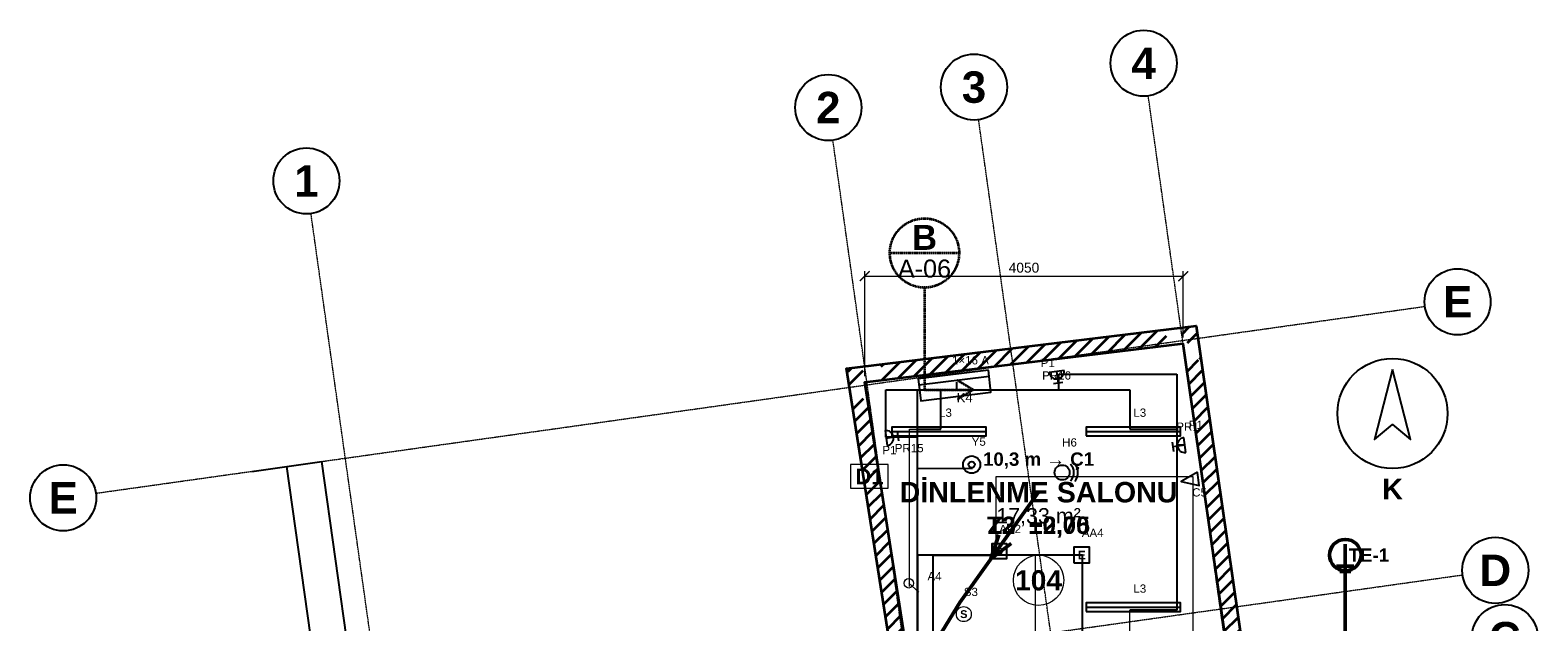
# Model space of a CAD drawing. Header units: millimetres. Extents: x -4770 to 15512, y -5017 to 16972.
# Tile 4 of 4: x -4770 to 14398, y 9452 to 16972. Entities that reach past the tile are written whole.
import ezdxf
from ezdxf.enums import TextEntityAlignment as Align

# ---------------------------------------------------------------- set-up
doc = ezdxf.new("R2010")
doc.units = ezdxf.units.MM
doc.linetypes.add('DASHDOT', pattern=[3.556, 2.54, -0.508, 0, -0.508])
doc.linetypes.add('DASHED', pattern=[1.524, 1.27, -0.254])
for name, color, linetype, lineweight in [('A-DUVAR-MEVCUT', 8, 'Continuous', 35), ('A-KESIT-HAT', 1, 'DASHDOT', 35), ('A-MAHAL', 250, 'Continuous', 18), ('A-TAVAN-SINIR', 150, 'Continuous', 25), ('A-TAVAN-YAZI', 150, 'Continuous', 13), ('A-YANGIN-KACIS', 3, 'Continuous', 50), ('A-YAZI', 7, 'Continuous', 13), ('A-ZEMIN-SINIR', 30, 'Continuous', 25), ('A-ZEMIN-YAZI', 30, 'Continuous', 13), ('E-AYD-ACIL', 3, 'Continuous', 25), ('E-AYD-ANAHTAR', 2, 'Continuous', 18), ('E-AYD-ARMATUR', 2, 'Continuous', 25), ('E-AYD-LINYE', 2, 'Continuous', 25), ('E-AYD-SORTI', 2, 'DASHED', 18), ('E-KUVVET-CIHAZ', 5, 'Continuous', 25), ('E-KUVVET-LINYE', 5, 'Continuous', 25), ('E-KUVVET-PRIZ', 5, 'Continuous', 25), ('E-TOPRAK-ELEKTROT', 3, 'Continuous', 50), ('E-TOPRAK-SERIT', 3, 'Continuous', 50), ('E-TOPRAK-YAZI', 3, 'Continuous', 13), ('E-ZAYIF-KAMERA', 6, 'Continuous', 25), ('E-ZAYIF-LINYE', 6, 'DASHED', 13), ('E-ZAYIF-SES', 6, 'Continuous', 25), ('E-ZAYIF-TAVA', 6, 'Continuous', 18), ('E-ZAYIF-VERI', 6, 'Continuous', 25), ('E-ZAYIF-YANGIN', 1, 'Continuous', 25), ('G-AKS-BALON', 8, 'Continuous', 25), ('G-AKS-HAT', 8, 'DASHDOT', 18), ('G-KUZEY', 7, 'Continuous', 25), ('G-OLCU', 7, 'Continuous', 13), ('G-OLCU-ZINCIR', 7, 'Continuous', 13)]:
    doc.layers.add(name, color=color, linetype=linetype, lineweight=lineweight)
doc.styles.add('GYM', font='arial.ttf')
doc.styles.add('GYM-B', font='arialbd.ttf')
doc.styles.add('OpenSansCondensed-Light', font='OpenSansCondensed-Light.ttf')
doc.dimstyles.new('EZDXF', dxfattribs={"dimtxt": 0.25, "dimasz": 0.175, "dimexe": 0.375, "dimexo": 0.125, "dimgap": 0.1, "dimtad": 1, "dimlfac": 100, "dimzin": 12, "dimdsep": 46, "dimtxsty": 'OpenSansCondensed-Light', "dimblk": 'ARCHTICK', "dimcen": 2.5, "dimazin": 3, "dimtfac": 0.5, "dimtmove": 2, "dimatfit": 3})
doc.dimstyles.new('GYM-50', dxfattribs={"dimscale": 50, "dimtxt": 2.5, "dimasz": 2.5, "dimexe": 1.25, "dimexo": 1.5, "dimgap": 0.9, "dimtad": 1, "dimdec": 0, "dimtxsty": 'GYM', "dimblk": 'ARCHTICK', "dimcen": 2.5, "dimclrd": 7, "dimclre": 7, "dimclrt": 7, "dimazin": 3, "dimtfac": 1, "dimtmove": 0, "dimatfit": 3, "dimlwd": 18, "dimlwe": 13})

# ---------------------------------------------------------------- blocks, each defined once
blk = doc.blocks.new('G_KUZEY')
blk.add_lwpolyline([(0, 560), (-230, -330), (0, -140), (230, -330)], close=True)
blk.add_circle((0, 0), 700)
at = {"style": 'GYM-B'}
blk.add_text('K', height=260, dxfattribs=at).set_placement((0, -960), align=Align.MIDDLE_CENTER)
blk = doc.blocks.new('_ARCHTICK')
at = {"color": 0, "linetype": 'BYBLOCK', "const_width": 0.15}
blk.add_lwpolyline([(-0.5, -0.5), (0.5, 0.5)], dxfattribs=at)
blk = doc.blocks.new('E_ARMATUR_LINEER')
blk.add_line((-600, 0), (600, 0))
blk.add_lwpolyline([(-600, -55), (600, -55), (600, 55), (-600, 55)], close=True)
at = {"style": 'GYM'}
blk.add_attdef('LINYE', (0, 185), '', height=105, dxfattribs=at)
blk = doc.blocks.new('E_ACIL')
blk.add_lwpolyline([(-100, -100), (100, -100), (100, 100), (-100, 100)], close=True)
at = {"style": 'GYM-B'}
blk.add_text('E', height=110, dxfattribs=at).set_placement((0, 0), align=Align.MIDDLE_CENTER)
at = {"style": 'GYM'}
blk.add_attdef('KOD', (0, 230), '', height=105, dxfattribs=at)
blk = doc.blocks.new('E_ANAHTAR')
blk.add_line((0, 0), (130, 110))
blk.add_circle((0, 0), 60)
at = {"style": 'GYM'}
blk.add_attdef('KOD', (0, 240), '', height=105, dxfattribs=at)
blk = doc.blocks.new('E_SENSOR')
blk.add_circle((0, 0), 95)
at = {"style": 'GYM-B'}
blk.add_text('S', height=100, dxfattribs=at).set_placement((0, 0), align=Align.MIDDLE_CENTER)
at = {"style": 'GYM'}
blk.add_attdef('KOD', (0, 230), '', height=105, dxfattribs=at)
blk = doc.blocks.new('E_PRIZ')
for p, q in [((-95, 0), (95, 0)), ((-60, 150), (60, 150)), ((0, 0), (0, 150))]:
    blk.add_line(p, q)
blk.add_arc((0, 0), 95, 0, 180)
at = {"style": 'GYM'}
for tag, p in [('KOD', (195, 80)), ('LINYE', (195, -80))]:
    blk.add_attdef(tag, p, '', height=105, dxfattribs=at)
blk = doc.blocks.new('M_KLIMA_IC')
blk.add_line((-450, -60), (450, -60))
blk.add_lwpolyline([(-450, -140), (450, -140), (450, 140), (-450, 140)], close=True)
at = {"style": 'GYM'}
for tag, p, height in [('KOD', (0, 215), 120), ('KAPASITE', (0, -270), 105)]:
    blk.add_attdef(tag, p, '', height=height, dxfattribs=at)
blk = doc.blocks.new('E_KAMERA')
blk.add_lwpolyline([(-110, -85), (110, 0), (-110, 85)], close=True)
at = {"style": 'GYM'}
blk.add_attdef('KOD', (0, 210), '', height=105, dxfattribs=at)
blk = doc.blocks.new('E_HOPARLOR')
blk.add_circle((0, 0), 95)
for radius, start, end in [(150, -45, 45), (200, -35, 35)]:
    blk.add_arc((0, 0), radius, start, end)
at = {"style": 'GYM'}
blk.add_attdef('KOD', (0, 330), '', height=105, dxfattribs=at)
blk = doc.blocks.new('E_VERI')
blk.add_lwpolyline([(-95, -95), (95, -95), (95, 95), (-95, 95)], close=True)
at = {"style": 'GYM-B'}
blk.add_text('D', height=105, dxfattribs=at).set_placement((0, 0), align=Align.MIDDLE_CENTER)
at = {"style": 'GYM'}
blk.add_attdef('KOD', (0, 230), '', height=105, dxfattribs=at)
blk = doc.blocks.new('E_DEDEKTOR')
for radius in [110, 40]:
    blk.add_circle((0, 0), radius)
at = {"style": 'GYM'}
blk.add_attdef('KOD', (0, 240), '', height=105, dxfattribs=at)

msp = doc.modelspace()

# ---------------------------------------------------------------- hatches: boundary and pattern name
at = {"layer": 'A-DUVAR-MEVCUT'}
h = msp.add_hatch(dxfattribs=at)
h.set_pattern_fill('ANSI31', scale=40)
h.paths.add_polyline_path([(11012, 4959), (11563, 1104), (11760.98784, 1132.29865), (11209.98784, 4987.29865)])
h.paths.add_polyline_path([(11353, 1092.99729), (11563, 1104), (11532.98444, 1314), (11735.01704, 1314), (11773, 1048.25716), (11773, 914.72839), (11377.37373, 894), (11353, 894)])
h.paths.add_polyline_path([(11563, 1104), (10456, 1046), (10466.46442, 846.27395), (11573.46442, 904.27395)])
h.paths.add_polyline_path([(10432.29032, 1256), (10456, 1046), (10666, 1057.00271), (10666, 856.72839), (10278.39157, 836.42009), (10275.47486, 862.25383), (10246, 838.72565), (10246, 1256)])
h.paths.add_polyline_path([(10456, 1046), (10400, 1542), (10201.26266, 1519.56191), (10257.26266, 1023.56191)])
h.paths.add_polyline_path([(10190, 1332), (10190, 1534.60563), (10400, 1542), (10423.70968, 1332)])
h.paths.add_polyline_path([(10400, 1542), (10116, 1532), (10123.03789, 1332.12387), (10407.03789, 1342.12387)])
h.paths.add_polyline_path([(10326, 1322), (10129.89105, 1322), (10116, 1532), (10326, 1539.39437)])
h.paths.add_polyline_path([(10116, 1532), (10150, 1018), (10349.56388, 1031.20072), (10315.56388, 1545.20072)])
h.paths.add_polyline_path([(9940, 850.36842), (10150, 1018), (10136.10895, 1228), (10360, 1228), (10360, 840.69587), (10278.39157, 836.42009), (10275.47486, 862.25383), (10207.50852, 808), (9940, 808)])
h.paths.add_polyline_path([(10150, 1018), (9527.47436, 521.07164), (9652.24609, 364.7642), (10274.77173, 861.69256)])
h.paths.add_polyline_path([(9317.47436, 322.81752), (9531, 498), (9527.47436, 521.07164), (9737.47436, 688.70322), (9737.47436, 408.70048), (9618.47696, 311.07164), (9317.47436, 311.07164)])
h.paths.add_polyline_path([(9527.47436, 521.07164), (9531, 498), (9728.70495, 528.21182), (9725.17931, 551.28346)])
h.paths.add_polyline_path([(9321, 325.71005), (9531, 498), (9527.47436, 521.07164), (9741, 691.51754), (9741, 411.59301), (9590.35551, 288), (9321, 288)])
h.paths.add_polyline_path([(9531, 498), (8924, 0), (9050.85552, -154.62108), (9657.85552, 343.37892)])
h.paths.add_polyline_path([(9134, -86.40699), (8995.54426, -200), (8714, -200), (8714, 0), (8924, 0), (9134, 172.28995)])
h.paths.add_polyline_path([(8924, 0), (3241, 0), (3241, -200), (8924, -200)])
h.paths.add_polyline_path([(3067.59807, 210), (3241, 0), (3451, 0), (3451, -200), (3146.77475, -200), (3031, -59.78993), (3031, 210)])
h.paths.add_polyline_path([(3241, 0), (1957, 1555), (1802.78013, 1427.65703), (3086.78013, -127.34297)])
h.paths.add_polyline_path([(1858.5625, 1345), (1957, 1555), (2130.40193, 1345)])
h.paths.add_polyline_path([(1957, 1555), (1732, 1075), (1913.09179, 990.11322), (2138.09179, 1470.11322)])
h.paths.add_polyline_path([(1522, 904.11387), (1522, 1106.32697), (1732, 1075), (1830.4375, 1285), (1942, 1285), (1942, 1051.78408), (1854.44496, 865), (1784.19936, 865)])
h.paths.add_polyline_path([(1732, 1075), (579, 1247), (549.49132, 1049.18888), (1702.49132, 877.18888)])
h.paths.add_polyline_path([(557.26033, 1457), (579, 1247), (789, 1215.67303), (789, 1037), (631.19936, 1037), (396.03926, 1072.08026), (369, 1333.27294), (369, 1457)])
h.paths.add_polyline_path([(579, 1247), (0, 6840), (-198.93685, 6819.40561), (380.06315, 1226.40561)])
h.paths.add_polyline_path([(210, 6856.82218), (0, 6840), (21.73967, 6630), (-179.32916, 6630), (-210, 6926.27294), (-210, 7023.81848), (116.83741, 7050), (210, 7050)])
h.paths.add_polyline_path([(0, 6840), (1136, 6931), (1120.03003, 7130.36138), (-15.96997, 7039.36138)])
h.paths.add_polyline_path([(1094.75781, 7141), (1136, 6931), (926, 6914.17782), (926, 7141)])
h.paths.add_polyline_path([(1136, 6931), (853, 8372), (656.74886, 8333.45796), (939.74886, 6892.45796)])
h.paths.add_polyline_path([(1063, 8394.4824), (853, 8372), (894.24219, 8162), (690.42172, 8162), (643, 8403.46539), (643, 8550.6605), (935.73101, 8582), (1063, 8582)])
h.paths.add_polyline_path([(853, 8372), (6392, 8965), (6370.70986, 9163.8636), (831.70986, 8570.8636)])
h.paths.add_polyline_path([(6359.19864, 9175), (6392, 8965), (6182, 8942.5176), (6182, 9175)])
h.paths.add_polyline_path([(6392, 8965), (5840, 12499), (5642.39599, 12468.13486), (6194.39599, 8934.13486)])
h.paths.add_polyline_path([(6050, 12524.49073), (5840, 12499), (5872.80136, 12289), (5670.37631, 12289), (5630, 12547.49617), (5630, 12674.9773), (5910.28884, 12709), (6050, 12709)])
h.paths.add_polyline_path([(5840, 12499), (9885, 12990), (9860.90001, 13188.54267), (5815.90001, 12697.54267)])
h.paths.add_polyline_path([(9915.16355, 12780), (9885, 12990), (9675, 12964.50927), (9675, 13165.9773), (9955.28884, 13200), (10056.88905, 13200), (10095, 12934.6698), (10095, 12780)])
h.paths.add_polyline_path([(9885, 12990), (10491, 8771), (10688.96826, 8799.43536), (10082.96826, 13018.43536)])
h.paths.add_polyline_path([(10500.33896, 8561), (10473, 8753), (10281, 8725.32836), (10281, 8741.19293), (10491, 8771), (10460.83645, 8981), (10662.88905, 8981), (10701, 8715.6698), (10701, 8598.80247), (10697.05334, 8598.24229), (10701, 8570.52514), (10701, 8561)])
h.paths.add_polyline_path([(10491, 8771), (8314, 8462), (8342.10598, 8263.98471), (10519.10598, 8572.98471)])
h.paths.add_polyline_path([(8524, 8472.10401), (8329, 8444), (8356.21177, 8252), (8346.09066, 8252), (8314, 8462), (8524, 8491.80707)])
h.paths.add_polyline_path([(8314, 8462), (8485.61987, 7338.92633), (8683.32482, 7369.13815), (8511.70495, 8492.21182)])
h.paths.add_polyline_path([(8455.85699, 7548.92633), (8485.61987, 7338.92633), (8453.52921, 7548.92633)])
h.paths.add_polyline_path([(8485.61987, 7338.92633), (8329, 8444), (8130.97892, 8415.93487), (8287.59879, 7310.8612)])
h.paths.add_polyline_path([(8539, 8474.26586), (8329, 8444), (8358.76288, 8234), (8348.84129, 8234), (8314, 8462), (8539, 8493.93615)])
h.paths.add_polyline_path([(8329, 8444), (10473, 8753), (10444.47015, 8950.95466), (8300.47015, 8641.95466)])
h.paths.add_polyline_path([(10502.90199, 8543), (10473, 8753), (10263, 8722.73414), (10263, 8738.63803), (10491, 8771), (10463.4219, 8963), (10665.4745, 8963), (10683, 8840.98663), (10683, 8543)])
h.paths.add_polyline_path([(10473, 8753), (10996, 5080), (11194.00282, 5108.1937), (10671.00282, 8781.1937)])
h.paths.add_polyline_path([(11024.72088, 4870), (11012, 4959), (10786, 4926.84981), (10786, 5050.16768), (10996, 5080), (10966.09801, 5290), (11168.11534, 5290), (11206, 5023.93814), (11206, 4870)])
h.paths.add_polyline_path([(10996, 5080), (8876.81642, 4778.95156), (8904.94574, 4580.93959), (11024.12932, 4881.98803)])
h.paths.add_polyline_path([(9086.81642, 4685.12827), (8895.31677, 4657.88601), (8876.81642, 4778.95156), (9086.81642, 4808.78389)])
h.paths.add_polyline_path([(8876.81642, 4778.95156), (8895.31677, 4657.88601), (9093.02171, 4688.09783), (9074.52136, 4809.16338)])
h.paths.add_polyline_path([(9105.31677, 4687.76008), (8895.31677, 4657.88601), (8876.81642, 4778.95156), (9105.31677, 4811.41202)])
h.paths.add_polyline_path([(8895.31677, 4657.88601), (11012, 4959), (10983.8321, 5157.00649), (8867.14886, 4855.8925)])
h.paths.add_polyline_path([(11042.01556, 4749), (11012, 4959), (10802, 4929.12593), (10802, 5052.44061), (10996, 5080), (10983.32725, 5169), (11185.34458, 5169), (11222, 4911.57103), (11222, 4910.09728), (11221.04179, 4909.96115), (11222, 4903.25716), (11222, 4749)])

# ---------------------------------------------------------------- linework, layer by layer
msp.add_lwpolyline([(11221.04179, 4909.96115), (11791.94357, 915.72091), (10278.39157, 836.42009), (10275.47486, 862.25383), (9742.65371, 436.93168), (9745.91018, 415.62146), (8995.54426, -200), (3146.77475, -200), (2003.97522, 1183.99787), (1849.85398, 855.2059), (396.03926, 1072.08026), (-220.01508, 7023.01622), (896.54259, 7112.45878), (614.68743, 8547.62938), (6162.00312, 9141.51965), (5610.45834, 12672.60525), (10055.14799, 13212.12135), (10717.45096, 8601.13749), (10697.05334, 8598.24229), (11222.20569, 4910.1265)], close=True, dxfattribs=at)
msp.add_lwpolyline([(6392, 8965), (5840, 12499), (9885, 12990), (10491, 8771)], dxfattribs=at)
at = {"layer": 'A-KESIT-HAT'}
for p, q in [((6160, 14140), (7040, 14140)), ((6600, 13700), (6600, 12400)), ((7220, 12400), (7020, 12520)), ((6600, 12400), (7220, 12400)), ((7220, 12400), (7020, 12280))]:
    msp.add_line(p, q, dxfattribs=at)
msp.add_circle((6600, 14140), 440, dxfattribs=at)
at = {"layer": 'A-MAHAL'}
msp.add_lwpolyline([(5660, 11150), (6140, 11150), (6140, 11450), (5660, 11450)], close=True, dxfattribs=at)
msp.add_circle((8050, 9980), 320, dxfattribs=at)
at = {"layer": 'A-TAVAN-SINIR'}
msp.add_lwpolyline([(5550, 8520), (5550, 8874.85629), (6392, 8965), (5840, 12499), (9885, 12990), (10491, 8771), (8722.62783, 8520)], close=True, dxfattribs=at)
at = {"layer": 'A-YANGIN-KACIS'}
for q in [(7546.58535, 10559.96356), (7702.42433, 10448.65)]:
    msp.add_line((7445.37713, 10253.52798), q, dxfattribs=at)
msp.add_lwpolyline([(8050, 11100), (7050, 9700), (6550, 8880), (5000, 8100), (2600, 6500), (450, 4350)], dxfattribs=at)
at = {"layer": 'A-ZEMIN-SINIR'}
msp.add_lwpolyline([(5550, 8520), (5550, 8874.85629), (6392, 8965), (5840, 12499), (9885, 12990), (10491, 8771), (8722.62783, 8520)], close=True, dxfattribs=at)
at = {"layer": 'E-AYD-LINYE'}
for p, q in [((6810, 11900), (6810, 12400)), ((6810, 12400), (9210, 12400)), ((9210, 12400), (9210, 11900)), ((6510, 8400), (6510, 11900)), ((6510, 11900), (6810, 11900)), ((9210, 11900), (9810, 11900)), ((9810, 11900), (9810, 9600)), ((8610, 10300), (6510, 10300)), ((6510, 10300), (6510, 8500)), ((8610, 9000), (8610, 10300)), ((9810, 9600), (9210, 9600))]:
    msp.add_line(p, q, dxfattribs=at)
at = {"layer": 'E-AYD-SORTI'}
for p, q in [((6410, 9900), (6410, 11900)), ((6410, 11900), (6810, 11900)), ((9210, 9000), (9210, 9600))]:
    msp.add_line(p, q, dxfattribs=at)
at = {"layer": 'E-KUVVET-LINYE'}
for p, q in [((7010, 12400), (7010, 12500)), ((8310, 12400), (8310, 12600)), ((8310, 12600), (9810, 12600)), ((9810, 12600), (9810, 11700)), ((6110, 11800), (6110, 12400)), ((6110, 12400), (8310, 12400)), ((6510, 8400), (6510, 12400)), ((6510, 12400), (7010, 12400)), ((6510, 11800), (6110, 11800)), ((6510, 9100), (6510, 11800)), ((9810, 11700), (9910, 11700)), ((6710, 8600), (6710, 10300)), ((6710, 10300), (7510, 10300))]:
    msp.add_line(p, q, dxfattribs=at)
at = {"layer": 'E-TOPRAK-ELEKTROT'}
for p, q in [((11950, 10160), (11950, 10440)), ((11840, 10160), (12060, 10160)), ((11880, 10090), (12020, 10090))]:
    msp.add_line(p, q, dxfattribs=at)
msp.add_circle((11950, 10300), 200, dxfattribs=at)
at = {"layer": 'E-TOPRAK-SERIT'}
msp.add_lwpolyline([(11950, 10300), (11950, 7300), (11950, 4300), (11950, 1300)], dxfattribs=at)
at = {"layer": 'E-ZAYIF-LINYE'}
for p, q in [((6510, 8800), (6510, 11400)), ((6510, 11400), (7210, 11400)), ((7210, 11400), (6510, 11400)), ((6510, 11400), (6510, 8500))]:
    msp.add_line(p, q, dxfattribs=at)
at = {"layer": 'E-ZAYIF-TAVA'}
for p, q in [((7510, 10300), (7510, 11300)), ((7510, 11300), (8310, 11300)), ((8310, 11300), (10010, 11300)), ((10010, 11300), (10010, 8900)), ((8010, 10300), (7510, 10300)), ((8010, 7200), (8010, 10300))]:
    msp.add_line(p, q, dxfattribs=at)
at = {"layer": 'G-AKS-BALON'}
for centre in [(9386.42289, 16552.01029), (7229.60505, 16248.88931), (5377.23919, 15988.55627), (-1258.20667, 15056.00517), (13378.20927, 13519.68238), (-4350.23863, 11028.11152), (13857.833, 10106.98224), (13978.16993, 9250.74044)]:
    msp.add_circle(centre, 420, dxfattribs=at)
at = {"layer": 'G-AKS-HAT'}
for p, q in [((12090.07894, -2685.5021), (9444.87559, 16136.0977)), ((9933.2611, -2988.62308), (7288.05775, 15832.97672)), ((8080.89524, -3248.95612), (5435.6919, 15572.64368)), ((1445.44938, -4181.50722), (-1199.75397, 14640.09258)), ((-3934.32604, 11086.56422), (12962.29668, 13461.22968)), ((-3454.70232, 7673.86408), (13441.92041, 10048.52954))]:
    msp.add_line(p, q, dxfattribs=at)

# ---------------------------------------------------------------- block references
at = {"layer": 'E-AYD-ACIL'}
msp.add_blockref('E_ACIL', (8600, 10300), dxfattribs=at).add_auto_attribs({'KOD': 'AA4'})
at = {"layer": 'E-AYD-ANAHTAR'}
ref = msp.add_blockref('E_ANAHTAR', (6401, 9942), dxfattribs=dict(at, rotation=278.9))
ref.add_attrib('KOD', 'A4', (6638.11037, 9979.13049), dxfattribs={"layer": '0', "height": 105, "style": 'GYM'})
msp.add_blockref('E_SENSOR', (7100, 9550), dxfattribs=at).add_auto_attribs({'KOD': 'S3'})
at = {"layer": 'E-AYD-ARMATUR'}
for p in [(6785, 11873), (9256, 11873), (9256, 9637)]:
    msp.add_blockref('E_ARMATUR_LINEER', p, dxfattribs=at).add_auto_attribs({'LINYE': 'L3'})
at = {"layer": 'E-KUVVET-CIHAZ'}
ref = msp.add_blockref('M_KLIMA_IC', (6982, 12456), dxfattribs=dict(at, rotation=186.9))
ref.add_attrib('KOD', 'K4', (7007.82942, 12242.55717), dxfattribs={"layer": '0', "height": 120, "style": 'GYM'})
ref.add_attrib('KAPASITE', '1×16 A', (6949.56305, 12724.04448), dxfattribs={"layer": '0', "height": 105, "style": 'GYM'})
at = {"layer": 'E-KUVVET-PRIZ'}
ref = msp.add_blockref('E_PRIZ', (8280, 12634), dxfattribs=dict(at, rotation=186.9))
ref.add_attrib('KOD', 'PR16', (8096.02327, 12531.15273), dxfattribs={"layer": '0', "height": 105, "style": 'GYM'})
ref.add_attrib('LINYE', 'P1', (8076.80137, 12689.9939), dxfattribs={"layer": '0', "height": 105, "style": 'GYM'})
ref = msp.add_blockref('E_PRIZ', (6113, 11788), dxfattribs=dict(at, rotation=278.9))
ref.add_attrib('KOD', 'PR15', (6222.20531, 11607.72466), dxfattribs={"layer": '0', "height": 105, "style": 'GYM'})
ref.add_attrib('LINYE', 'P1', (6064.13174, 11582.971), dxfattribs={"layer": '0', "height": 105, "style": 'GYM'})
ref = msp.add_blockref('E_PRIZ', (9909, 11699), dxfattribs=dict(at, rotation=98.2))
ref.add_attrib('KOD', 'PR1', (9802.00526, 11880.59605), dxfattribs={"layer": '0', "height": 105, "style": 'GYM'})
ref.add_attrib('LINYE', 'P1', (9960.36946, 11903.41668), dxfattribs={"layer": '0', "height": 105, "style": 'GYM'})
at = {"layer": 'E-ZAYIF-KAMERA'}
ref = msp.add_blockref('E_KAMERA', (9973, 11253), dxfattribs=dict(at, rotation=188.2))
ref.add_attrib('KOD', 'C5', (10002.95208, 11045.14699), dxfattribs={"layer": '0', "height": 105, "style": 'GYM'})
at = {"layer": 'E-ZAYIF-SES'}
msp.add_blockref('E_HOPARLOR', (8350, 11350), dxfattribs=at).add_auto_attribs({'KOD': 'H6'})
at = {"layer": 'E-ZAYIF-VERI'}
msp.add_blockref('E_VERI', (7550, 10350), dxfattribs=at).add_auto_attribs({'KOD': 'AP2'})
at = {"layer": 'E-ZAYIF-YANGIN'}
msp.add_blockref('E_DEDEKTOR', (7200, 11450), dxfattribs=at).add_auto_attribs({'KOD': 'Y5'})
at = {"layer": 'G-KUZEY'}
msp.add_blockref('G_KUZEY', (12550, 12100), dxfattribs=at)

# ---------------------------------------------------------------- texts
at = {"layer": 'A-KESIT-HAT'}
for s, height, style, p in [('B', 316.8, 'GYM-B', (6600, 14338)), ('A-06', 228.8, 'GYM', (6600, 13942))]:
    msp.add_text(s, height=height, dxfattribs=dict(at, style=style)).set_placement(p, align=Align.MIDDLE_CENTER)
at = {"layer": 'A-MAHAL', "style": 'GYM-B'}
for s, height, p in [('D1', 200, (5900, 11300)), ('104', 256, (8050, 9980))]:
    msp.add_text(s, height=height, dxfattribs=at).set_placement(p, align=Align.MIDDLE_CENTER)
at = {"layer": 'A-TAVAN-YAZI', "style": 'GYM-B'}
msp.add_text('T2  +2,75', height=220, dxfattribs=at).set_placement((8050, 10680), align=Align.MIDDLE_CENTER)
at = {"layer": 'A-YANGIN-KACIS', "style": 'GYM-B'}
msp.add_text('10,3 m → Ç1', height=170, dxfattribs=at).set_placement((8050, 11520), align=Align.MIDDLE_CENTER)
at = {"layer": 'A-YAZI'}
for s, height, style, p in [('DİNLENME SALONU', 260, 'GYM-B', (8050, 11100)), ('17,33 m²', 195, 'GYM', (8050, 10800))]:
    msp.add_text(s, height=height, dxfattribs=dict(at, style=style)).set_placement(p, align=Align.MIDDLE_CENTER)
at = {"layer": 'A-ZEMIN-YAZI', "style": 'GYM-B'}
msp.add_text('Z3  ±0,00', height=220, dxfattribs=at).set_placement((8050, 10680), align=Align.MIDDLE_CENTER)
at = {"layer": 'E-TOPRAK-YAZI', "style": 'GYM-B'}
msp.add_text('TE-1', height=170, dxfattribs=at).set_placement((12250, 10300), align=Align.MIDDLE_CENTER)
at = {"layer": 'G-AKS-BALON', "style": 'GYM-B'}
for s, p in [('4', (9386.42289, 16552.01029)), ('3', (7229.60505, 16248.88931)), ('2', (5377.23919, 15988.55627)), ('1', (-1258.20667, 15056.00517)), ('E', (13378.20927, 13519.68238)), ('E', (-4350.23863, 11028.11152)), ('D', (13857.833, 10106.98224)), ('C', (13978.16993, 9250.74044))]:
    msp.add_text(s, height=399, dxfattribs=at).set_placement(p, align=Align.MIDDLE_CENTER)

# ---------------------------------------------------------------- dimensions: what is measured, and where the dimension line sits
at = {"layer": 'G-OLCU'}
msp.add_linear_dim(base=(5840, 13845), p1=(5840, 12500), p2=(9890, 12990), dimstyle='GYM-50', dxfattribs=at).render()
at = {"layer": 'G-OLCU-ZINCIR'}
for base, p1 in [((650.79886, -700.93475), (-240.4424, -826.19055)), ((-1028.54555, 8014.83818), (-1474.16618, 7952.21028))]:
    msp.add_linear_dim(base=base, p1=p1, p2=(-1953.78991, 11364.91042), angle=98, dimstyle='EZDXF', dxfattribs=at).render()

doc.saveas('drawing.dxf')
